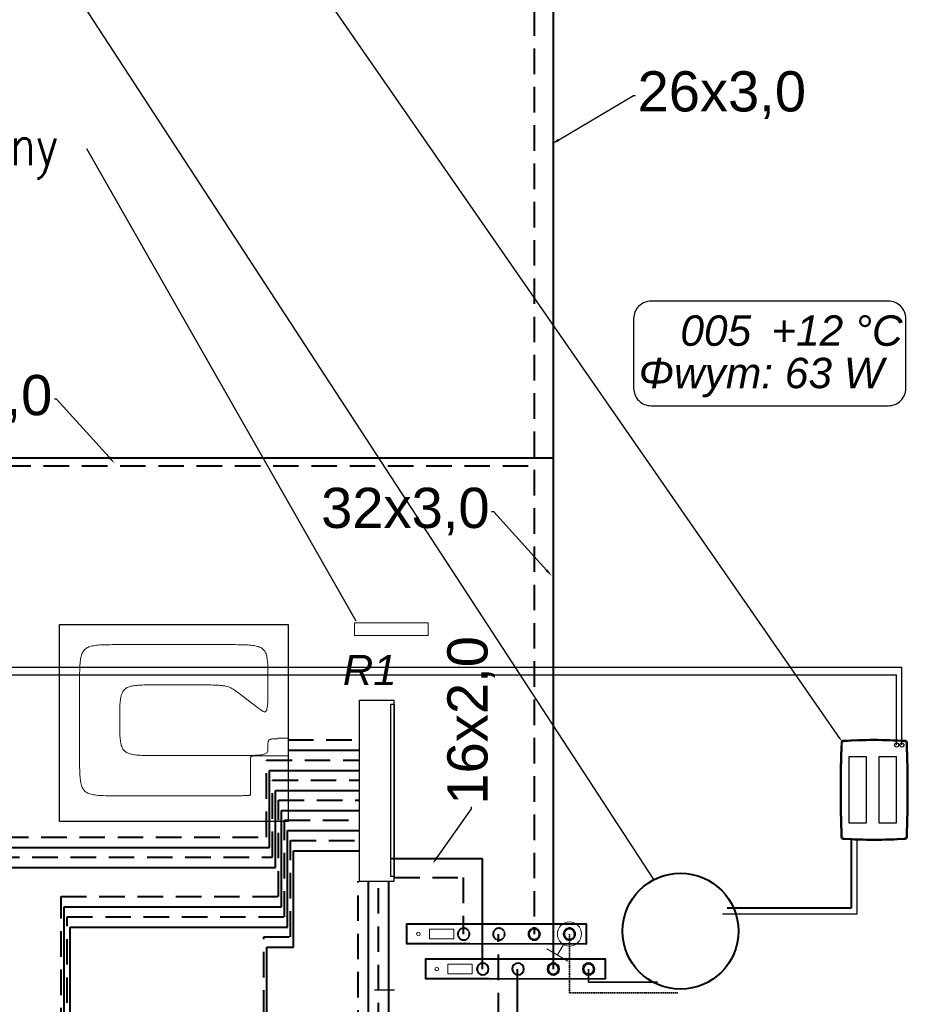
# Model space of a CAD drawing. Header units: millimetres. Extents: x 206445 to 335272, y 14092 to 100072.
# Tile 18 of 38: x 312843 to 317267, y 49330 to 54229. Entities that reach past the tile are written whole.
import ezdxf
from ezdxf import colors
from ezdxf.entities.mleader import LeaderData, LeaderLine
from ezdxf.lldxf.tags import DXFTag
from ezdxf.math import Vec2, Vec3

# ---------------------------------------------------------------- set-up
doc = ezdxf.new("R2010")
doc.units = ezdxf.units.MM
doc.linetypes.add('DASHED', pattern=[19.049999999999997, 12.7, -6.35])
for name, color, linetype, lineweight, true_color in [('2DH_OBJ_z', 7, 'Continuous', 30, 0x000000), ('IS_Powrót', 5, 'DASHED', 35, 0x0000ff), ('IS_Zasilanie', 1, 'SOLID', 35, 0xff0000)]:
    doc.layers.add(name, color=color, linetype=linetype, lineweight=lineweight, true_color=true_color)
for name, color, linetype, lineweight in [('__B_OPIS', 10, 'Continuous', 25), ('__OPIS', 10, 'Continuous', 20), ('_B-KS-podtynkowa', 30, 'Continuous', 40), ('_B_Proj.kan.ssanit', 40, 'Continuous', 30), ('HML_WODA_CIEPLA', 10, 'WODA_CIEPLA', 40), ('IS - armatura', 7, 'Continuous', 20), ('IS - opis odnośnik 013', 230, 'Continuous', 13), ('IS_Rys.pętli_o.p._Powrót', 251, 'DASH', 0), ('IS_Rys.pętli_o.p._Zasilanie', 76, 'SOLID', 0)]:
    doc.layers.add(name, color=color, linetype=linetype, lineweight=lineweight)
for name, color, linetype, true_color in [('IS_Armatura_Therm', 7, 'SOLID', 0x000000), ('IS_Ogrzewanie_płaszczyznowe', 7, 'SOLID', 0x008000), ('IS_Rozdzielacze_Powrót', 5, 'DASH', 0x0000ff), ('IS_Tabelka_rozdzielacza', 7, 'SOLID', 0x000000)]:
    doc.layers.add(name, color=color, linetype=linetype, true_color=true_color)
doc.layers.add('IS_Text_Konstrukcji', color=7, linetype='Continuous')
doc.styles.get("Standard").update_dxf_attribs({"font": 'arial.ttf'})
doc.styles.add('STYL1', font='SIMPLEX.SHX', dxfattribs={"width": 0.8})
tags = doc.linetypes.add('DASH', pattern=[15, 10, -5]).pattern_tags.tags
tags[6:7] = [DXFTag(74, 4), DXFTag(75, 0), DXFTag(340, '0'), DXFTag(46, 0.0), DXFTag(50, 0.0), DXFTag(44, 0.0), DXFTag(45, 0.0)]
tags[4:5] = [DXFTag(74, 4), DXFTag(75, 0), DXFTag(340, '0'), DXFTag(46, 0.0), DXFTag(50, 0.0), DXFTag(44, 0.0), DXFTag(45, 0.0)]
tags = doc.linetypes.add('SOLID', pattern=[10, 10, 0]).pattern_tags.tags
tags[6:7] = [DXFTag(74, 4), DXFTag(75, 0), DXFTag(340, '0'), DXFTag(46, 0.0), DXFTag(50, 0.0), DXFTag(44, 0.0), DXFTag(45, 0.0)]
tags[4:5] = [DXFTag(74, 4), DXFTag(75, 0), DXFTag(340, '0'), DXFTag(46, 0.0), DXFTag(50, 0.0), DXFTag(44, 0.0), DXFTag(45, 0.0)]
doc.linetypes.add('WODA_CIEPLA', pattern='A,10,-6,[".",Standard,S=5,R=0,X=-0.25,Y=-0.25],-3', length=19)

# ---------------------------------------------------------------- blocks, each defined once
blk = doc.blocks.new('_None')

msp = doc.modelspace()

# ---------------------------------------------------------------- linework, layer by layer
for points in [[(317056.9117469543, 50563.36180789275), (317056.9025675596, 50230.76159599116), (316972.0282456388, 50230.76572672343), (316972.0374250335, 50563.36593862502)], [(317206.4404548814, 50563.36180789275), (317206.4312754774, 50230.76159599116), (317121.5569535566, 50230.76572672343), (317121.5661329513, 50563.36593862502)]]:
    msp.add_lwpolyline(points, close=True)
for centre, radius, start, end in [((322639.9503212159, 50396.51761831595), 5712.791834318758, 177.634540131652, 182.3544541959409), ((316942.0196945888, 50631.93750869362), 9.999999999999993, 92.14942176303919, 177.9020249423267), ((322614.0358642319, 50396.51886347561), 5681.877377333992, 177.6704238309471, 182.318544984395), ((316946.8478272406, 50627.11370934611), 9.999999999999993, 92.11270790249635, 177.9387388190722), ((317096.8043097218, 48288.65032494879), 2358.389700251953, 86.2092814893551, 93.77224344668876), ((317096.8092841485, 48349.01777822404), 2293.02224698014, 86.2222731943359, 93.75899667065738), ((317247.5168806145, 50627.06451160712), 9.999999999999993, 2.050742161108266, 87.87676759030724), ((317252.3458988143, 50631.88742401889), 9.999999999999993, 2.087456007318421, 87.8400537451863), ((311580.2812587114, 50397.64583166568), 5681.877228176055, 357.6695668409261, 2.317687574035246), ((311554.3667997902, 50397.64727760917), 5712.791687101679, 357.6336857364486, 2.353599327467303), ((316941.9745711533, 50162.19243655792), 9.999999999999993, 182.0882141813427, 267.8400871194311), ((316946.8035276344, 50167.01535397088), 9.999999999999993, 182.0515007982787, 267.8768004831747), ((317247.4656963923, 50166.96621002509), 9.999999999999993, 272.112686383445, 357.9379806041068), ((317252.2937673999, 50162.14240661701), 9.999999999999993, 272.1493997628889, 357.9012671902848), ((317097.5122438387, 52505.3839075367), 2358.34391290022, 266.2093032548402, 273.7722414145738), ((317097.5072749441, 52445.01629161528), 2292.976296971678, 266.2222938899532, 273.7589959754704)]:
    msp.add_arc(centre, radius, start, end)
at = {"layer": '2DH_OBJ_z'}
msp.add_lwpolyline([(314707.6317138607, 49942.00373156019), (314707.6317138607, 50842.00373156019), (314532.6317138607, 50842.00373156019), (314532.6317138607, 49942.00373156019), (314707.6317138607, 49942.00373156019)], dxfattribs=at)
msp.add_lwpolyline([(314707.6317138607, 49965.23017166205), (314691.0919801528, 49965.23017166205), (314691.0919801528, 50823.79310010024), (314707.6317138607, 50823.79310010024)], close=True, dxfattribs=at)
at = {"layer": '__OPIS'}
msp.add_lwpolyline([(314876.943430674, 51228.13009139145), (314876.943430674, 51165.48459835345), (314510.7148201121, 51165.48459835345), (314510.7148201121, 51228.13009139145)], close=True, dxfattribs=at)
at = {"layer": '_B-KS-podtynkowa'}
for p, q in [((316981.9399739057, 50152.72083318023), (316981.9399739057, 49808.00932546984)), ((316981.9399739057, 49808.00932546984), (316366.1276874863, 49808.00932546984))]:
    msp.add_line(p, q, dxfattribs=at)
at = {"layer": '_B_Proj.kan.ssanit'}
for p, q in [((317010.7171285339, 50153.60306112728), (317010.7171285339, 49779.23217084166)), ((317010.7171285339, 49779.23217084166), (316342.9059746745, 49779.23217084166))]:
    msp.add_line(p, q, dxfattribs=at)
at = {"layer": 'HML_WODA_CIEPLA', "color": 3, "linetype": 'ByBlock'}
msp.add_circle((316132.7904231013, 49694.11290206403), 288.5, dxfattribs=at)
at = {"layer": 'IS - armatura', "ltscale": 0.5}
for p, q in [((314884.0679863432, 49655.95212717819), (314884.0679863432, 49703.95212717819)), ((314884.0679863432, 49703.95212717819), (315004.0679863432, 49703.95212717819)), ((315004.0679863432, 49703.95212717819), (315004.0679863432, 49655.95212717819)), ((315004.0679863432, 49655.95212717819), (314884.0679863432, 49655.95212717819)), ((314975.2875788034, 49481.56531795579), (314975.2875788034, 49529.56531795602)), ((314975.2875788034, 49529.56531795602), (315095.2875788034, 49529.56531795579)), ((315095.2875788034, 49529.56531795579), (315095.2875788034, 49481.56531795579)), ((315095.2875788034, 49481.56531795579), (314975.2875788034, 49481.56531795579))]:
    msp.add_line(p, q, dxfattribs=at)
at = {"layer": 'IS - armatura'}
for centre in [(314828.2743800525, 49680.03075805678), (314919.4939725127, 49505.64394883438)]:
    msp.add_circle(centre, 9, dxfattribs=at)
at = {"layer": 'IS_Armatura_Therm', "color": 5, "lineweight": 20, "ltscale": 0.5}
for p, q in [((315550.1849866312, 49627.54012049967), (315520.1849866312, 49575.57859627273)), ((315468.223462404, 49605.57859627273), (315572.1465108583, 49545.57859627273))]:
    msp.add_line(p, q, dxfattribs=at)
at = {"layer": 'IS_Armatura_Therm', "color": 5, "lineweight": 20}
msp.add_ellipse((315580.1848698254, 49679.95212717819), major_axis=(-60, -7.347880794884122e-15), ratio=1, dxfattribs=at)
at = {"layer": 'IS_Ogrzewanie_płaszczyznowe'}
for p, q in [((313041.4019178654, 51219.44535217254), (314179.1019178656, 51219.44535217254)), ((313041.4019178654, 50239.84535217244), (313041.4019178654, 51219.44535217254)), ((314179.1019178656, 51219.44535217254), (314179.1019178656, 50239.84535217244)), ((314179.1019178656, 50239.84535217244), (313041.4019178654, 50239.84535217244))]:
    msp.add_line(p, q, dxfattribs=at)
at = {"layer": 'IS_Powrót', "lineweight": 40, "ltscale": 10}
for p, q in [((315404.6046425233, 56561.05513679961), (315404.6046425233, 49679.3521271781)), ((297722.0942195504, 52008.81552402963), (315404.6046425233, 52008.81552402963)), ((314707.6317138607, 49960.48907211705), (315050.8856023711, 49960.48907211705)), ((315050.8856023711, 49960.48907211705), (315050.8856023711, 49679.3521271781)), ((315226.4657573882, 48688.67560241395), (315226.4657573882, 49679.3521271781))]:
    msp.add_line(p, q, dxfattribs=at)
at = {"layer": 'IS_Powrót', "color": 4, "lineweight": 40, "ltscale": 10}
for p, q in [((314179.1019178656, 50645.50483668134), (314532.6317138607, 50645.50483668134)), ((314072.0118755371, 50545.50483668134), (314532.6317138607, 50545.50483668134)), ((314072.0118755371, 50162.48112259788), (314072.0118755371, 50545.50483668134)), ((314102.0118755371, 50445.50483668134), (314532.6317138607, 50445.50483668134)), ((314102.0118755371, 50062.48112259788), (314102.0118755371, 50445.50483668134)), ((314132.0118755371, 50345.50483668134), (314532.6317138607, 50345.50483668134)), ((314132.0118755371, 49865.92879600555), (314132.0118755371, 50345.50483668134)), ((314162.0118755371, 50245.50483668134), (314532.6317138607, 50245.50483668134)), ((314162.0118755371, 49765.92879600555), (314162.0118755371, 50245.50483668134)), ((311616.7233428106, 50162.48112259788), (314072.0118755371, 50162.48112259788)), ((314192.0118755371, 50145.50483668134), (314532.6317138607, 50145.50483668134)), ((314192.0118755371, 49665.92879600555), (314192.0118755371, 50145.50483668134)), ((312715.2880225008, 50062.48112259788), (314102.0118755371, 50062.48112259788)), ((314528.9224709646, 46506.46956600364), (314528.9224709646, 49942.00373156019)), ((314628.9224709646, 49019.2356040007), (314628.9224709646, 49942.00373156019)), ((313049.2209980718, 49865.92879600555), (314132.0118755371, 49865.92879600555)), ((313049.2209980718, 48804.46394808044), (313049.2209980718, 49865.92879600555)), ((313079.2209980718, 49765.92879600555), (314162.0118755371, 49765.92879600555)), ((313079.2209980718, 46860.82248393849), (313079.2209980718, 49765.92879600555)), ((314058.4575732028, 49665.92879600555), (314192.0118755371, 49665.92879600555)), ((314058.4575732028, 49272.90933095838), (314058.4575732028, 49665.92879600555))]:
    msp.add_line(p, q, dxfattribs=at)
at = {"layer": 'IS_Powrót', "ltscale": 0.5}
for p, q in [((315580.1847975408, 49679.3521271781), (315580.1496315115, 49387.45573728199)), ((315580.1496315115, 49387.45573728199), (316120.3362136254, 49387.3906586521))]:
    msp.add_line(p, q, dxfattribs=at)
at = {"layer": 'IS_Powrót', "lineweight": 40, "ltscale": 0.025}
for centre, radius, start in [((315053.4443324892, 49679.3521271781), 29.14694578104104, 270.5679474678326), ((315229.0244875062, 49679.3521271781), 29.14694578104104, 270.5679474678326), ((315404.6046425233, 49679.3521271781), 29.14694578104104, 270.5679474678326), ((315404.6046425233, 49679.3521271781), 29.14694578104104, 270.5679474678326), ((315404.6046425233, 49679.3521271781), 26.21161666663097, 270.6483142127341), ((315404.6046425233, 49679.3521271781), 26.21161666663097, 270.6483142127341), ((315580.1847975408, 49679.3521271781), 29.14694578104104, 270.5679474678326), ((315580.1847975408, 49679.3521271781), 29.14694578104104, 270.5679474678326), ((315580.1847975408, 49679.3521271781), 26.21161666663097, 270.6483142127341), ((315580.1847975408, 49679.3521271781), 26.21161666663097, 270.6483142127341)]:
    msp.add_arc(centre, radius, start, 269.8503403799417, dxfattribs=at)
at = {"layer": 'IS_Rozdzielacze_Powrót', "linetype": 'SOLID'}
msp.add_line((314609.8350749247, 49402.97933095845), (314709.8350749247, 49402.97933095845), dxfattribs=at)
at = {"layer": 'IS_Rys.pętli_o.p._Powrót', "ltscale": 10}
for points, knots in [([(313341.4019178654, 50743.48035217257), (313341.4019178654, 50758.06706852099), (313341.3790493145, 50784.60132729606), (313342.1385408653, 50820.74509967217), (313344.5909036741, 50849.91149773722), (313349.7012043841, 50873.13747600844), (313359.0256128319, 50891.38743613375), (313374.0233740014, 50904.34622170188), (313394.4274888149, 50912.21093452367), (313420.5523035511, 50916.65226278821), (313453.6106718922, 50918.79636921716), (313494.6661603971, 50919.46598110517), (313524.8228460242, 50919.44535217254), (313541.4019178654, 50919.44535217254)], [0, 0, 0, 0, 4.376014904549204, 7.96031704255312, 10.84333894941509, 13.14574030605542, 15.05864918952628, 16.8799488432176, 18.95169291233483, 21.53781982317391, 24.80818699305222, 28.88136465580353, 33.85508620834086, 33.85508620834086, 33.85508620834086, 33.85508620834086]), ([(313541.4019178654, 50919.44535217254), (313542.4709636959, 50919.44535217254), (313546.4712642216, 50919.44535217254), (313554.8512041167, 50919.44535217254), (313567.5762980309, 50919.44535217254), (313583.4050733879, 50919.44535217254), (313601.09605761, 50919.44535217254), (313619.4077781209, 50919.44535217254), (313637.0987623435, 50919.44535217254), (313652.9275377, 50919.44535217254), (313665.6526316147, 50919.44535217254), (313674.0325715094, 50919.44535217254), (313678.0328720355, 50919.44535217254), (313679.1019178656, 50919.44535217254)], [0, 0, 0, 0, 0.3207137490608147, 1.200090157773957, 2.513981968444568, 4.138241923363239, 5.948722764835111, 7.82127723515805, 9.631758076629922, 11.25601803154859, 12.5699098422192, 13.44928625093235, 13.76999999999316, 13.76999999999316, 13.76999999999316, 13.76999999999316]), ([(313679.1019178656, 50919.44535217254), (313695.6934557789, 50919.44535217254), (313725.946560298, 50919.44983831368), (313767.3080495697, 50919.30388691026), (313801.0109870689, 50918.83684775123), (313828.1896421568, 50917.87759110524), (313849.9842816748, 50916.24615910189), (313867.5380674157, 50913.74019462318), (313881.9730251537, 50910.1165527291), (313894.3419177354, 50905.12711163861), (313905.6815428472, 50898.63189642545), (313917.1380318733, 50890.5696076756), (313924.9253348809, 50884.6355934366), (313929.1019178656, 50881.4628521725)], [0, 0, 0, 0, 4.977461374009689, 9.075932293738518, 12.40845454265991, 15.08897214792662, 17.23353925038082, 18.96239485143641, 20.40243491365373, 21.68721970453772, 22.9501358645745, 24.31383669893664, 25.88733977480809, 25.88733977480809, 25.88733977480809, 25.88733977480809]), ([(313929.1019178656, 50881.4628521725), (313929.4900971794, 50881.16797175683), (313930.9426391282, 50880.06454826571), (313933.9854640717, 50877.75306629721), (313938.6060500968, 50874.24303812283), (313944.3536083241, 50869.87690551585), (313950.7773498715, 50864.99711024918), (313957.4264858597, 50859.94609409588), (313963.8502274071, 50855.06629882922), (313969.5977856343, 50850.70016622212), (313974.2183716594, 50847.19013804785), (313977.2611966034, 50844.87865607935), (313978.7137385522, 50843.77523258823), (313979.1019178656, 50843.48035217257)], [0, 0, 0, 0, 0.1462442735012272, 0.5472366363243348, 1.146366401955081, 1.887022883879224, 2.712595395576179, 3.566473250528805, 4.392045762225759, 5.132702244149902, 5.731832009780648, 6.132824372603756, 6.279068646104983, 6.279068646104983, 6.279068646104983, 6.279068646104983]), ([(313541.4019178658, 50567.5153521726), (313524.8228460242, 50567.5153521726), (313494.6661603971, 50567.49472323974), (313453.6106718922, 50568.16433512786), (313420.5523035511, 50570.30844155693), (313394.4274888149, 50574.74976982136), (313374.0233740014, 50582.61448264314), (313359.0256128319, 50595.57326821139), (313349.7012043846, 50613.82322833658), (313344.5909036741, 50637.0492066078), (313342.1385408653, 50666.21560467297), (313341.3790493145, 50702.35937704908), (313341.4019178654, 50728.89363582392), (313341.4019178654, 50743.48035217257)], [0, 0, 0, 0, 4.973721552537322, 9.046899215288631, 12.31726638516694, 14.90339329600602, 16.97513736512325, 18.79643701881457, 20.70934590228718, 23.01174725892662, 25.8947691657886, 29.47907130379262, 33.85508620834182, 33.85508620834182, 33.85508620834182, 33.85508620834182]), ([(314129.1019178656, 50650.58543189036), (314124.9571514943, 50650.58543189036), (314117.418079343, 50650.59033397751), (314107.1551459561, 50650.43217682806), (314098.8945369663, 50649.92672566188), (314092.3744232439, 50648.88024996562), (314087.2933842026, 50647.03919219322), (314083.5374691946, 50643.99967820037), (314081.1830354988, 50639.67899215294), (314079.8999991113, 50634.17987893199), (314079.2860922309, 50627.28985581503), (314079.0962079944, 50618.75678050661), (314079.1019178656, 50612.49350124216), (314079.1019178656, 50609.05043189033)], [0, 0, 0, 0, 1.243429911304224, 2.261695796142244, 3.079025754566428, 3.724300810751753, 4.237959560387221, 4.682370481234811, 5.140164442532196, 5.685552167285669, 6.366470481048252, 7.212558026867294, 8.245478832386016, 8.245478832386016, 8.245478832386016, 8.245478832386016]), ([(314179.1019178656, 50653.39404752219), (314178.7137385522, 50653.39404752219), (314177.2611966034, 50653.39404752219), (314174.2183716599, 50653.39404752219), (314169.5977856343, 50653.39404752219), (314163.8502274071, 50653.39404752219), (314157.4264858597, 50653.39404752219), (314150.7773498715, 50653.39404752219), (314144.3536083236, 50653.39404752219), (314138.6060500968, 50653.39404752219), (314133.9854640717, 50653.39404752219), (314130.9426391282, 50653.39404752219), (314129.4900971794, 50653.39404752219), (314129.1019178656, 50653.39404752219)], [0, 0, 0, 0, 0.1164537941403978, 0.4357625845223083, 0.9128474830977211, 1.502629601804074, 2.160030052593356, 2.839969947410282, 3.497370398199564, 4.087152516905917, 4.56423741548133, 4.88354620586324, 5.000000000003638, 5.000000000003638, 5.000000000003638, 5.000000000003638]), ([(314079.1019178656, 50609.05043189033), (314079.1019178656, 50605.60702100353), (314079.1195484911, 50599.32326769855), (314078.3590917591, 50590.59349450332), (314075.4890708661, 50583.07043184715), (314069.0872622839, 50577.31649584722), (314059.1183795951, 50573.53479024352), (314044.9573885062, 50570.91452424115), (314025.4930673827, 50569.19740427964), (313999.7741581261, 50568.17099431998), (313966.8574041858, 50567.6687187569), (313925.8339912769, 50567.51046775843), (313895.680934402, 50567.51543189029), (313879.1019178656, 50567.51543189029)], [0, 0, 0, 0, 1.033023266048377, 1.885218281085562, 2.620109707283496, 3.386422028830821, 4.385035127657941, 5.781603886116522, 7.699413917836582, 10.24148145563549, 13.5027267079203, 17.57491151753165, 22.54861647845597, 22.54861647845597, 22.54861647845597, 22.54861647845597]), ([(313879.1019178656, 50567.5153521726), (313876.4801547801, 50567.5153521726), (313866.6696864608, 50567.5153521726), (313846.118446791, 50567.5153521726), (313814.9110087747, 50567.5153521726), (313776.0920005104, 50567.5153521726), (313732.7060500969, 50567.5153521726), (313687.7977856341, 50567.5153521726), (313644.411835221, 50567.5153521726), (313605.5928269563, 50567.5153521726), (313574.38538894, 50567.5153521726), (313553.8341492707, 50567.5153521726), (313544.0236809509, 50567.5153521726), (313541.4019178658, 50567.5153521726)], [0, 0, 0, 0, 0.786528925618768, 2.943140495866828, 6.165371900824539, 10.1487603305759, 14.58884297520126, 19.18115702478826, 23.62123966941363, 27.60462809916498, 30.82685950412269, 32.98347107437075, 33.76999999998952, 33.76999999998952, 33.76999999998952, 33.76999999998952])]:
    msp.add_open_spline(points, degree=3, knots=knots, dxfattribs=at)
at = {"layer": 'IS_Rys.pętli_o.p._Zasilanie', "ltscale": 10}
for points, knots in [([(313141.4019178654, 50919.44535217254), (313141.4019178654, 50936.02444110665), (313141.3788201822, 50966.18203810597), (313142.1388566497, 51007.24817604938), (313144.5834704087, 51040.3476907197), (313149.6567509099, 51066.59243628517), (313158.77929391, 51087.17363800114), (313173.6736320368, 51102.06797612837), (313194.2548337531, 51111.19051912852), (313220.4995793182, 51116.26379962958), (313253.5990939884, 51118.70841338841), (313294.6652319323, 51119.4684498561), (313324.8228289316, 51119.44535217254), (313341.4019178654, 51119.44535217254)], [0, 0, 0, 0, 4.97372668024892, 9.047211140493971, 12.32039234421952, 14.91998498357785, 17.03704025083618, 18.97082588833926, 21.08788115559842, 23.68747379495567, 26.96065499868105, 31.0341394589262, 36.00786613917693, 36.00786613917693, 36.00786613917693, 36.00786613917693]), ([(313341.4019178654, 51119.44535217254), (313345.5763982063, 51119.44535217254), (313361.1970343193, 51119.44535217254), (313393.9195737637, 51119.44535217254), (313443.6093558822, 51119.44535217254), (313505.4185970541, 51119.44535217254), (313574.4995136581, 51119.44535217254), (313646.0043220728, 51119.44535217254), (313715.0852386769, 51119.44535217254), (313776.8944798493, 51119.44535217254), (313826.5842619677, 51119.44535217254), (313859.3068014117, 51119.44535217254), (313874.9274375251, 51119.44535217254), (313879.1019178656, 51119.44535217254)], [0, 0, 0, 0, 1.252344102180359, 4.686190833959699, 9.816761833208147, 16.15927873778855, 23.22896318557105, 30.54103681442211, 37.61072126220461, 43.95323816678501, 49.08380916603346, 52.5176558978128, 53.76999999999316, 53.76999999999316, 53.76999999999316, 53.76999999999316]), ([(313879.1019178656, 51119.44535217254), (313895.6809897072, 51119.44535217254), (313925.8376753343, 51119.46598110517), (313966.8931638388, 51118.79636921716), (313999.9515321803, 51116.65226278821), (314026.076346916, 51112.21093452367), (314046.48046173, 51104.34622170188), (314061.4782228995, 51091.38743613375), (314070.8026313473, 51073.13747600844), (314075.9129320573, 51049.91149773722), (314078.3652948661, 51020.74509967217), (314079.1247864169, 50984.60132729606), (314079.1019178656, 50958.06706852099), (314079.1019178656, 50943.48035217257)], [0, 0, 0, 0, 4.973721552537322, 9.046899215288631, 12.31726638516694, 14.90339329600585, 16.97513736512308, 18.7964370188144, 20.70934590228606, 23.0117472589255, 25.89476916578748, 29.47907130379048, 33.85508620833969, 33.85508620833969, 33.85508620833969, 33.85508620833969]), ([(313141.4019178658, 50567.5153521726), (313141.4019178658, 50570.24759109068), (313141.4019178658, 50580.47145284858), (313141.4019178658, 50601.88868049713), (313141.4019178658, 50634.41113729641), (313141.4019178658, 50674.86590063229), (313141.4019178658, 50720.08004789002), (313141.4019178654, 50766.880656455), (313141.4019178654, 50812.09480371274), (313141.4019178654, 50852.54956704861), (313141.4019178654, 50885.0720238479), (313141.4019178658, 50906.48925149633), (313141.4019178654, 50916.71311325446), (313141.4019178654, 50919.44535217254)], [0, 0, 0, 0, 0.8196716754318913, 3.067158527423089, 6.42516829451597, 10.576408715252, 15.20358752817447, 19.98941247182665, 24.61659128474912, 28.76783170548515, 32.12584147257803, 34.37332832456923, 35.19300000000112, 35.19300000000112, 35.19300000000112, 35.19300000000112]), ([(314079.1019178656, 50943.48035217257), (314079.1019178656, 50928.90322871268), (314079.1053585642, 50902.45010144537), (314078.9254996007, 50866.61073195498), (314078.3057920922, 50838.24499279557), (314077.1540860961, 50816.69496395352), (314075.023855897, 50801.28325603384), (314072.2536043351, 50791.02133983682), (314066.6455811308, 50784.82751401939), (314058.7448057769, 50785.42040155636), (314050.6844430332, 50789.78300041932), (314040.5715993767, 50796.73445743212), (314033.225538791, 50802.36534353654), (314029.1019178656, 50805.49785217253)], [0, 0, 0, 0, 4.373137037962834, 7.936016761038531, 10.75155251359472, 12.88476563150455, 14.40704203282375, 15.4104506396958, 16.06219894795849, 16.69709730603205, 17.59151352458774, 18.81621041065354, 20.36976034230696, 20.36976034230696, 20.36976034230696, 20.36976034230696]), ([(314029.1019178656, 50805.49785217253), (314028.7137385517, 50805.79273258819), (314027.2611966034, 50806.89615607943), (314024.2183716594, 50809.20763804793), (314019.5977856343, 50812.71766622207), (314013.8502274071, 50817.08379882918), (314007.4264858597, 50821.96359409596), (314000.7773498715, 50827.01461024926), (313994.3536083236, 50831.89440551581), (313988.6060500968, 50836.26053812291), (313983.9854640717, 50839.77056629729), (313980.9426391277, 50842.08204826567), (313979.4900971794, 50843.18547175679), (313979.1019178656, 50843.48035217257)], [0, 0, 0, 0, 0.1462442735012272, 0.5472366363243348, 1.146366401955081, 1.887022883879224, 2.712595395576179, 3.566473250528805, 4.392045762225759, 5.132702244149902, 5.731832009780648, 6.132824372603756, 6.279068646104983, 6.279068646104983, 6.279068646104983, 6.279068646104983]), ([(313341.4019178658, 50367.5153521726), (313324.8228289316, 50367.5153521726), (313294.6652319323, 50367.49225448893), (313253.5990939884, 50368.25229095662), (313220.4995793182, 50370.69690471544), (313194.2548337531, 50375.77018521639), (313173.6736320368, 50384.89272821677), (313158.77929391, 50399.78706634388), (313149.6567509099, 50420.36826805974), (313144.5834704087, 50446.61301362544), (313142.1388566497, 50479.71252829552), (313141.3788201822, 50520.77866623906), (313141.4019178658, 50550.93626323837), (313141.4019178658, 50567.5153521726)], [0, 0, 0, 0, 4.973726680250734, 9.047211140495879, 12.32039234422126, 14.91998498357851, 17.03704025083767, 18.97082588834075, 21.08788115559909, 23.68747379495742, 26.96065499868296, 31.03413945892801, 36.00786613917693, 36.00786613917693, 36.00786613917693, 36.00786613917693]), ([(313992.9960912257, 50560.24063468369), (313992.9960912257, 50375.27686008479), (313993.0666620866, 50373.86374401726), (313991.6860775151, 50371.65483876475), (313988.1149995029, 50370.42066163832), (313982.2462340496, 50369.44084583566), (313972.7104025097, 50368.73262282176), (313958.7469940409, 50368.20446154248), (313939.3511928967, 50367.85841556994), (313913.6586805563, 50367.64868820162), (313880.7493732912, 50367.54667943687), (313839.7280255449, 50367.51430628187), (313809.5751046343, 50367.5153521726), (313792.9960912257, 50367.5153521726)], [0, 0, 0, 0, 0.2110476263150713, 0.4129613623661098, 0.7300680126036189, 1.296334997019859, 2.216490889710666, 3.585108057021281, 5.49384195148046, 8.033395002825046, 11.29412362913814, 15.3662522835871, 20.33995630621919, 20.33995630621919, 20.33995630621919, 20.33995630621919]), ([(314042.996115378, 50565.80564148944), (314038.8513615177, 50565.80564148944), (314031.3131334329, 50565.80666586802), (314021.0573739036, 50565.77436880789), (314012.8290658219, 50565.67213467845), (314006.4010503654, 50565.4627410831), (314001.5423478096, 50565.1141953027), (313998.0151042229, 50564.58195942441), (313995.5603754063, 50563.83132499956), (313993.9459999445, 50562.6936892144), (313993.1835145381, 50561.1282348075), (313992.9920168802, 50559.32415907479), (313992.996115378, 50558.04245994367), (313992.996115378, 50557.34064148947)], [0, 0, 0, 0, 1.243426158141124, 2.261467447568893, 3.076733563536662, 3.712030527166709, 4.190690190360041, 4.537402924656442, 4.780372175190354, 4.956075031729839, 5.111448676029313, 5.285795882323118, 5.496341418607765, 5.496341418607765, 5.496341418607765, 5.496341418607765]), ([(314179.1019178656, 50565.87208470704), (314178.7137385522, 50565.87208470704), (314177.2611966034, 50565.87208470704), (314174.2183716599, 50565.87208470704), (314169.5977856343, 50565.87208470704), (314163.8502274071, 50565.87208470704), (314157.4264858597, 50565.87208470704), (314150.7773498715, 50565.87208470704), (314144.3536083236, 50565.87208470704), (314138.6060500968, 50565.87208470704), (314133.9854640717, 50565.87208470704), (314130.9426391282, 50565.87208470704), (314129.4900971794, 50565.87208470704), (314039.7355218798, 50565.87208470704)], [0, 0, 0, 0, 0.1164537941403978, 0.4357625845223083, 0.9128474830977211, 1.502629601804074, 2.160030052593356, 2.839969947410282, 3.497370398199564, 4.087152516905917, 4.56423741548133, 4.88354620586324, 5.000000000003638, 5.000000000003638, 5.000000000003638, 5.000000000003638]), ([(313879.1019178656, 50367.5153521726), (313874.9274375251, 50367.5153521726), (313859.3068014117, 50367.5153521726), (313826.5842619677, 50367.5153521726), (313776.8944798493, 50367.5153521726), (313715.0852386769, 50367.5153521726), (313646.0043220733, 50367.5153521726), (313574.4995136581, 50367.5153521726), (313505.4185970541, 50367.5153521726), (313443.6093558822, 50367.5153521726), (313393.9195737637, 50367.5153521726), (313361.1970343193, 50367.5153521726), (313345.5763982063, 50367.5153521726), (313341.4019178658, 50367.5153521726)], [0, 0, 0, 0, 1.252344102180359, 4.686190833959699, 9.816761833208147, 16.15927873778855, 23.22896318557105, 30.54103681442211, 37.61072126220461, 43.95323816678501, 49.08380916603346, 52.5176558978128, 53.76999999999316, 53.76999999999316, 53.76999999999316, 53.76999999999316])]:
    msp.add_open_spline(points, degree=3, knots=knots, dxfattribs=at)
at = {"layer": 'IS_Tabelka_rozdzielacza'}
for p, q in [((307988.7967177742, 51006.8851783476), (317234.6206325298, 51006.8851783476)), ((317234.6206325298, 50620.2437185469), (317234.6206325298, 51006.8851783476)), ((308017.6593911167, 50968.95268321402), (317208.9264146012, 50968.95268321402)), ((317208.9264146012, 50620.2437185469), (317208.9264146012, 50968.95268321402))]:
    msp.add_line(p, q, dxfattribs=at)
for centre in [(317208.9264146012, 50620.2437185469), (317235.2394402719, 50620.2437185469)]:
    msp.add_circle(centre, 10, dxfattribs=at)
at = {"layer": 'IS_Text_Konstrukcji', "color": 18, "linetype": 'SOLID', "true_color": 0x000000}
msp.add_lwpolyline([(315986.4886723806, 52308.12197797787), (317168.1553390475, 52308.12197797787, 0.414214), (317254.8220057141, 52394.78864464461), (317254.8220057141, 52741.45531131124, 0.414214), (317168.1553390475, 52828.12197797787), (315986.4886723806, 52828.12197797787, 0.414214), (315899.8220057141, 52741.45531131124), (315899.8220057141, 52394.78864464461, 0.414214), (315986.4886723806, 52308.12197797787)], format="xyb", dxfattribs=at)
at = {"layer": 'IS_Zasilanie', "lineweight": 40}
for p, q in [((315499.9105063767, 56561.05513679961), (315499.9105063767, 49505.56531795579)), ((297681.6951389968, 52049.49613124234), (315499.9105063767, 52049.49613124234)), ((314691.0919801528, 50055.79493597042), (315146.1914662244, 50055.79493597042)), ((315146.1914662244, 50055.79493597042), (315146.1914662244, 49505.56531795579)), ((315321.7716212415, 48783.98146626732), (315321.7716212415, 49505.56531795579))]:
    msp.add_line(p, q, dxfattribs=at)
at = {"layer": 'IS_Zasilanie', "color": 30, "lineweight": 40, "ltscale": 10}
for p, q in [((314179.1019178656, 50594.11641659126), (314532.6317138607, 50594.11641659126)), ((314087.0118755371, 50494.11641659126), (314532.6317138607, 50494.11641659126)), ((314087.0118755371, 50111.0927025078), (314087.0118755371, 50494.11641659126)), ((314117.0118755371, 50394.11641659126), (314532.6317138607, 50394.11641659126)), ((314117.0118755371, 50011.0927025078), (314117.0118755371, 50394.11641659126)), ((314147.0118755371, 50294.11641659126), (314532.6317138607, 50294.11641659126)), ((314147.0118755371, 49814.54037591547), (314147.0118755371, 50294.11641659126)), ((314177.0118755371, 50194.11641659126), (314532.6317138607, 50194.11641659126)), ((314177.0118755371, 49714.54037591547), (314177.0118755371, 50194.11641659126)), ((311616.7233428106, 50111.0927025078), (314087.0118755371, 50111.0927025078)), ((314207.0118755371, 50094.11641659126), (314532.6317138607, 50094.11641659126)), ((314207.0118755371, 49614.54037591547), (314207.0118755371, 50094.11641659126)), ((312715.2880225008, 50011.0927025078), (314117.0118755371, 50011.0927025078)), ((314580.3108910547, 46501.93469060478), (314580.3108910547, 49942.00373156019)), ((314680.3108910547, 49070.62402409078), (314680.3108910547, 49942.00373156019)), ((313064.2209980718, 49814.54037591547), (314147.0118755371, 49814.54037591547)), ((313064.2209980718, 48753.07552799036), (313064.2209980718, 49814.54037591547)), ((313094.2209980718, 49714.54037591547), (314177.0118755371, 49714.54037591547)), ((313094.2209980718, 46809.43406384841), (313094.2209980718, 49714.54037591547)), ((314073.4575732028, 49614.54037591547), (314207.0118755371, 49614.54037591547)), ((314073.4575732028, 49272.4697976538), (314073.4575732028, 49614.54037591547))]:
    msp.add_line(p, q, dxfattribs=at)
at = {"layer": 'IS_Zasilanie', "ltscale": 0.5}
for p, q in [((315675.4906613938, 49505.56531795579), (315675.4896838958, 49439.6149252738)), ((315675.4896838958, 49439.6149252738), (316019.0256481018, 49439.60983348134))]:
    msp.add_line(p, q, dxfattribs=at)
at = {"layer": 'IS_Zasilanie', "lineweight": 40}
for points in [[(315086.0232968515, 49728.55212717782), (314768.9504039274, 49728.55212717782), (314768.9504039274, 49632.55212717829), (315084.8015632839, 49632.55212717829)], [(315313.3702489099, 49728.55212717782), (315086.0232968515, 49728.55212717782)], [(315181.3291607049, 49554.16531795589), (314864.2562677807, 49554.16531795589), (314864.2562677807, 49458.16531795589), (315180.1074271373, 49458.16531795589)], [(315408.6761127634, 49554.16531795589), (315181.3291607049, 49554.16531795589)], [(315759.8364227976, 49457.12746206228), (315759.8364227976, 49554.16531795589), (315386.5262338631, 49554.16531795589)], [(315218.5074271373, 49458.08281963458), (315584.2562677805, 49457.12746206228)]]:
    msp.add_lwpolyline(points, dxfattribs=at)
at = {"layer": 'IS_Zasilanie', "color": 120, "lineweight": 40}
for points in [[(315086.0232968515, 49728.55212717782), (314768.9504039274, 49728.55212717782), (314768.9504039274, 49632.55212717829), (315084.8015632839, 49632.55212717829)], [(315036.5287894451, 49632.46962885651), (315664.5305589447, 49630.81566309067), (315664.5305589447, 49728.55212717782), (315279.167298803, 49728.55212717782)], [(315313.3702489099, 49728.55212717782), (315086.0232968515, 49728.55212717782)], [(315664.5305589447, 49631.35212717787), (315664.5305589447, 49728.55212717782), (315488.9504039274, 49728.55212717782)], [(315036.5287894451, 49632.46962885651), (315488.9504039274, 49631.35212717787)], [(315181.3291607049, 49554.16531795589), (314864.2562677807, 49554.16531795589), (314864.2562677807, 49458.16531795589), (315180.1074271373, 49458.16531795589)], [(315408.6761127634, 49554.16531795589), (315181.3291607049, 49554.16531795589)], [(315759.8364227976, 49457.12746206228), (315759.8364227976, 49554.16531795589), (315386.5262338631, 49554.16531795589)], [(315180.1074271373, 49458.16531795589), (315584.2562677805, 49457.12746206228)], [(315355.6875821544, 49458.16531795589), (315759.8364227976, 49457.12746206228)]]:
    msp.add_lwpolyline(points, dxfattribs=at)
at = {"layer": 'IS_Zasilanie', "lineweight": 40}
for centre, radius, start in [((315148.7501963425, 49505.56531795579), 29.14694578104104, 270.5679474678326), ((315324.3303513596, 49505.56531795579), 29.14694578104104, 270.5679474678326), ((315499.9105063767, 49505.56531795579), 29.14694578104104, 270.5679474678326), ((315499.9105063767, 49505.56531795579), 29.14694578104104, 270.5679474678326), ((315499.9105063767, 49505.56531795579), 26.21161666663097, 270.6483142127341), ((315499.9105063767, 49505.56531795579), 26.21161666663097, 270.6483142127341), ((315675.4906613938, 49505.56531795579), 29.14694578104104, 270.5679474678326), ((315675.4906613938, 49505.56531795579), 29.14694578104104, 270.5679474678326), ((315675.4906613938, 49505.56531795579), 26.21161666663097, 270.6483142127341), ((315675.4906613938, 49505.56531795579), 26.21161666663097, 270.6483142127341)]:
    msp.add_arc(centre, radius, start, 269.8503403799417, dxfattribs=at)

# ---------------------------------------------------------------- texts
at = {"layer": 'IS_Text_Konstrukcji', "color": 18, "linetype": 'SOLID', "true_color": 0x000000, "char_height": 151.2}
for s, insert, attachment_point in [('\\fArial|b0|i1;005', (316484.8220057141, 52604.12197797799), 9), ('\\fArial|b0|i1;+12 °C', (316584.8220057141, 52604.12197797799), 7), ('\\fArial|b0|i1;Φwym: 63 W', (316534.8220057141, 52546.52197797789), 2)]:
    msp.add_mtext(s, dxfattribs=dict(at, insert=insert, attachment_point=attachment_point))
at = {"layer": 'IS_Text_Konstrukcji', "color": 4, "linetype": 'SOLID', "insert": (314719.6874170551, 50918.17005423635), "char_height": 150, "attachment_point": 9}
msp.add_mtext('{\\fArial|b0|i1|c1|p0;R1}', dxfattribs=at)

# ---------------------------------------------------------------- leaders
at = {"layer": '__B_OPIS'}
ml = msp.add_multileader_mtext('Standard', dxfattribs=at)
ml.set_content('{\\f@Arial Unicode MS|b0|i0|c238|p0;\\W1;Zbiornik buforowy Galmet SG(B) Skay 300L\\Pumożliwający odzysk ciepła z instalacji klimatyzacji}', color=256, style='STYL1')
ml.set_leader_properties(color=256)
ml.set_arrow_properties(name='NONE')
ml.build(insert=Vec2(0, 0))
ml.multileader.update_dxf_attribs({"has_text_frame": 1, "text_left_attachment_type": 6, "text_right_attachment_type": 6, "text_top_attachment_type": 0, "text_bottom_attachment_type": 0, "dogleg_length": 0.1, "arrow_head_size": 100})
ctx = ml.context
ctx.base_point, ctx.char_height, ctx.arrow_head_size, ctx.landing_gap_size, ctx.plane_origin = Vec3(303508.5448016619, 59206.35828253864, -7472.111019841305), 200, 100, 100, Vec3(346380.1198541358, 113825.7497866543, -7472.111019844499)
ctx.left_attachment, ctx.right_attachment, ctx.text_align_type, ctx.attachment_type = 6, 6, 2, 2
notes = []
notes.append((ctx, [(1, (1, 1, 0), (309959.940845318, 59206.35828253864, -7472.111019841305), (-1, 0), 0.1, [(1, [(316000.4155343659, 49950.45084079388, -7472.111019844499), (316000.4155343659, 49950.45084079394, -7472.111019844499)], 256, [])])]))
ctx.mtext.insert, ctx.mtext.alignment, ctx.mtext.line_spacing_factor, ctx.mtext.flow_direction = Vec3(309859.840845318, 59465.02131118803, -7472.111019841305), 3, 0.9, 5
at = {"layer": '__OPIS'}
ml = msp.add_multileader_mtext('Standard', dxfattribs=at)
ml.set_content('Grzejnik elektryczny 0,5kW', color=256, style='STYL1')
ml.set_leader_properties(color=256)
ml.build(insert=Vec2(0, 0))
ml.multileader.update_dxf_attribs({"has_text_frame": 1, "text_left_attachment_type": 2, "text_right_attachment_type": 2, "text_top_attachment_type": 0, "text_bottom_attachment_type": 0, "dogleg_length": 0.1, "arrow_head_size": 5.000000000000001})
ctx = ml.context
ctx.base_point, ctx.char_height, ctx.arrow_head_size, ctx.landing_gap_size, ctx.plane_origin, ctx.plane_x_axis, ctx.plane_y_axis = Vec3(311835.2032494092, 53585.51812477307), 200, 5.000000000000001, 20, Vec3(317451.9700612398, 49248.51018565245), Vec3(1, 7.347880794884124e-16), Vec3(-7.347880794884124e-16, 1)
ctx.left_attachment, ctx.right_attachment = 2, 2
notes.append((ctx, [(0, (1, 1, 0), (313178.1103922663, 53585.51812477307), (-1, -7.347880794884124e-16), 0.05000000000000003, [(0, [(314520.4715382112, 51231.30962787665)], 256, [])])]))
ctx.mtext.insert, ctx.mtext.text_direction, ctx.mtext.rotation, ctx.mtext.width, ctx.mtext.flow_direction = Vec3(311855.2032494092, 54037.89907715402), Vec3(1, 7.347880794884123e-16), 7.347880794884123e-16, 2043.652582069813, 5
at = {"layer": 'IS - opis odnośnik 013'}
ml = msp.add_multileader_mtext('Standard', dxfattribs=at)
ml.set_content('JEDNOSTKA WEWNĘTRZNA\\PPOMPY CIEPŁA \\PNa potrzeby co\\P17,8kW\\P8,6kPa\\P845kg/h', color=256)
ml.set_leader_properties()
ml.build(insert=Vec2(0, 0))
ml.multileader.update_dxf_attribs({"has_text_frame": 1, "text_left_attachment_type": 2, "text_right_attachment_type": 2, "text_top_attachment_type": 0, "text_bottom_attachment_type": 0, "arrow_head_size": 20})
ctx = ml.context
ctx.base_point, ctx.char_height, ctx.arrow_head_size, ctx.landing_gap_size, ctx.plane_origin, ctx.plane_x_axis, ctx.plane_y_axis = Vec3(306172.1223274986, 60681.44061383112), 200, 20, 5, Vec3(304134.2440467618, 58611.42713371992), Vec3(1, 9.797174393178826e-16), Vec3(-9.797174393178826e-16, 1)
ctx.left_attachment, ctx.right_attachment, ctx.text_align_type = 2, 2, 2
notes.append((ctx, [(0, (1, 1, 0), (309967.7640219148, 60681.44061383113), (-1, -9.797174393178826e-16), 5.286987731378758, [(0, [(316939.7735855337, 50634.18160183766)], 256, [])])]))
ctx.mtext.insert, ctx.mtext.text_direction, ctx.mtext.rotation, ctx.mtext.alignment, ctx.mtext.flow_direction = Vec3(309957.4770341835, 61650.24461565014), Vec3(1, 9.797174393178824e-16), 9.797174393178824e-16, 3, 5
ml = msp.add_multileader_mtext('Standard', dxfattribs=at)
ml.set_content('26x3,0', color=256)
ml.set_leader_properties()
ml.build(insert=Vec2(0, 0))
ml.multileader.update_dxf_attribs({"has_text_frame": 1, "text_left_attachment_type": 2, "text_right_attachment_type": 2, "text_top_attachment_type": 0, "text_bottom_attachment_type": 0, "arrow_head_size": 40})
ctx = ml.context
ctx.base_point, ctx.char_height, ctx.arrow_head_size, ctx.landing_gap_size, ctx.plane_origin, ctx.plane_x_axis, ctx.plane_y_axis = Vec3(315909.3416623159, 53851.87565334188), 200, 40, 10, Vec3(317241.6664312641, 50971.95870982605), Vec3(1, -8.572527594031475e-16), Vec3(8.572527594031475e-16, 1)
ctx.left_attachment, ctx.right_attachment = 2, 2
notes.append((ctx, [(0, (1, 1, 0), (315898.7676868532, 53851.87565334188), (1, -8.572527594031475e-16), 10.57397546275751, [(0, [(315492.3595795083, 53610.34038186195)], 256, [])])]))
ctx.mtext.insert, ctx.mtext.text_direction, ctx.mtext.rotation, ctx.mtext.flow_direction = Vec3(315919.3416623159, 53972.06664924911), Vec3(1, -8.572527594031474e-16), -8.572527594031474e-16, 5
ml = msp.add_multileader_mtext('Standard', dxfattribs=at)
ml.set_content('20x2,0', color=256)
ml.set_leader_properties()
ml.build(insert=Vec2(0, 0))
ml.multileader.update_dxf_attribs({"has_text_frame": 1, "text_left_attachment_type": 2, "text_right_attachment_type": 2, "text_top_attachment_type": 0, "text_bottom_attachment_type": 0, "arrow_head_size": 40})
ctx = ml.context
ctx.base_point, ctx.char_height, ctx.arrow_head_size, ctx.landing_gap_size, ctx.plane_origin, ctx.plane_x_axis, ctx.plane_y_axis = Vec3(312178.448039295, 52340.90547296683), 200, 40, 10, Vec3(315064.7579789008, 49383.67443669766), Vec3(1, -8.572527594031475e-16), Vec3(8.572527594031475e-16, 1)
ctx.left_attachment, ctx.right_attachment, ctx.text_align_type = 2, 2, 2
notes.append((ctx, [(0, (1, 1, 0), (313026.3480720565, 52340.90547296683), (-1, 8.572527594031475e-16), 10.57397546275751, [(0, [(313315.451127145, 52022.05610873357)], 256, [])])]))
ctx.mtext.insert, ctx.mtext.text_direction, ctx.mtext.rotation, ctx.mtext.alignment, ctx.mtext.flow_direction = Vec3(313005.7740965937, 52461.09646887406), Vec3(1, -8.572527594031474e-16), -8.572527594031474e-16, 3, 5
ml = msp.add_multileader_mtext('Standard', dxfattribs=at)
ml.set_content('32x3,0', color=256)
ml.set_leader_properties()
ml.build(insert=Vec2(0, 0))
ml.multileader.update_dxf_attribs({"has_text_frame": 1, "text_left_attachment_type": 2, "text_right_attachment_type": 2, "text_top_attachment_type": 0, "text_bottom_attachment_type": 0, "arrow_head_size": 40})
ctx = ml.context
ctx.base_point, ctx.char_height, ctx.arrow_head_size, ctx.landing_gap_size, ctx.plane_origin, ctx.plane_x_axis, ctx.plane_y_axis = Vec3(314358.9035585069, 51779.7213162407), 200, 40, 10, Vec3(317241.6664312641, 48822.49027997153), Vec3(1, -8.572527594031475e-16), Vec3(8.572527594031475e-16, 1)
ctx.left_attachment, ctx.right_attachment, ctx.text_align_type = 2, 2, 2
notes.append((ctx, [(0, (1, 1, 0), (315203.2565244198, 51779.7213162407), (-1, 8.572527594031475e-16), 10.57397546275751, [(0, [(315492.3595795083, 51460.87195200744)], 256, [])])]))
ctx.mtext.insert, ctx.mtext.text_direction, ctx.mtext.rotation, ctx.mtext.alignment, ctx.mtext.flow_direction = Vec3(315182.6825489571, 51899.91231214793), Vec3(1, -8.572527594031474e-16), -8.572527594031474e-16, 3, 5
ml = msp.add_multileader_mtext('Standard', dxfattribs=at)
ml.set_content('16x2,0', color=256)
ml.set_leader_properties()
ml.build(insert=Vec2(0, 0))
ml.multileader.update_dxf_attribs({"has_text_frame": 1, "text_left_attachment_type": 2, "text_right_attachment_type": 2, "text_top_attachment_type": 0, "text_bottom_attachment_type": 0, "arrow_head_size": 40})
ctx = ml.context
ctx.base_point, ctx.char_height, ctx.arrow_head_size, ctx.landing_gap_size, ctx.plane_origin, ctx.plane_x_axis, ctx.plane_y_axis = Vec3(315092.4232179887, 50313.40404945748), 200, 40, 10, Vec3(317719.1409139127, 51777.66176521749), Vec3(9.184850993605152e-16, 1), Vec3(-1, 9.184850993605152e-16)
ctx.left_attachment, ctx.right_attachment = 2, 2
notes.append((ctx, [(0, (1, 1, 0), (315092.4232179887, 50302.83007399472), (9.184850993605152e-16, 1), 10.57397546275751, [(0, [(314899.0588287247, 50028.35491346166)], 256, [])])]))
ctx.mtext.insert, ctx.mtext.text_direction, ctx.mtext.rotation, ctx.mtext.flow_direction = Vec3(314972.2322220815, 50323.40404945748), Vec3(9.18485099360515e-16, 1), 1.570796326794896, 5
for ctx, leaders in notes:
    for number, flags, end, landing, length, lines in leaders:
        leader = LeaderData()
        leader.index, (leader.has_last_leader_line, leader.has_dogleg_vector, leader.attachment_direction) = number, flags
        leader.last_leader_point, leader.dogleg_vector, leader.dogleg_length = Vec3(end), Vec3(landing), length
        for number, points, colour, breaks in lines:
            line = LeaderLine()
            line.index, line.vertices, line.color, line.breaks = number, Vec3.list(points), colors.encode_raw_color(colour), breaks
            leader.lines.append(line)
        ctx.leaders.append(leader)

doc.saveas('drawing.dxf')
